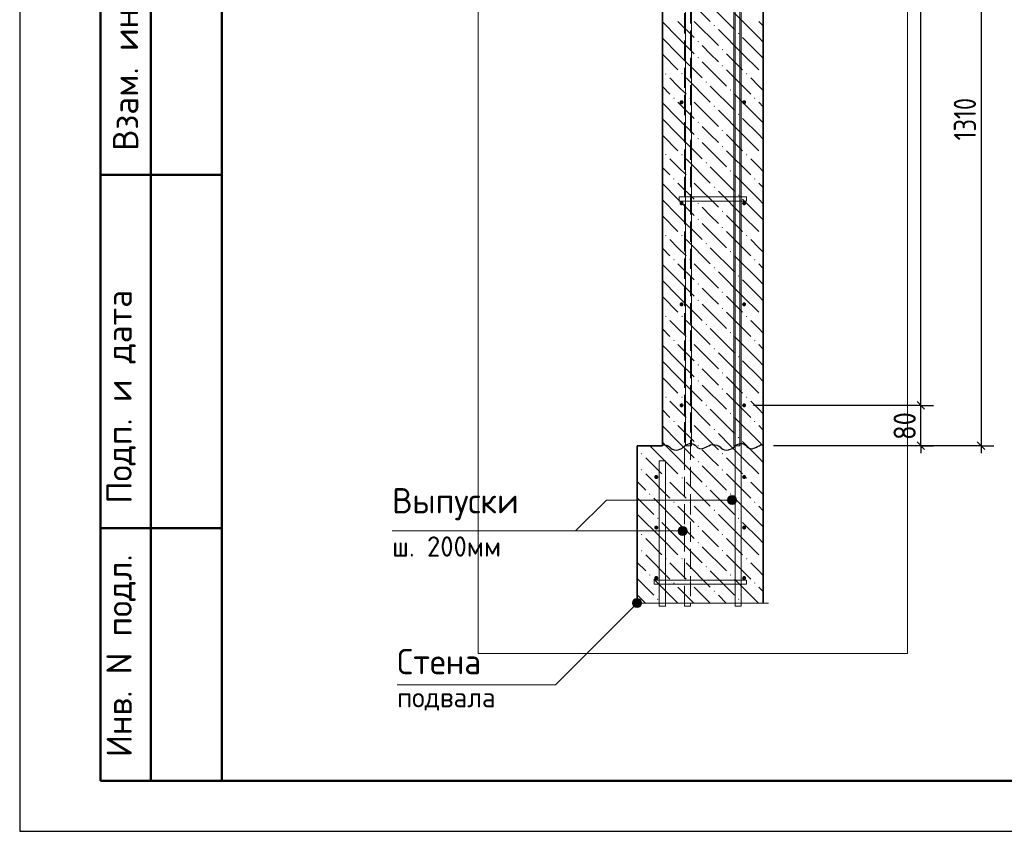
# Model space of a CAD drawing. Header units: millimetres. Extents: x 0 to 50400, y 0 to 35640.
# Tile 1 of 12: x 0 to 11699, y 0 to 9641. Entities that reach past the tile are written whole.
import ezdxf

# ---------------------------------------------------------------- set-up
doc = ezdxf.new("R2010")
doc.units = ezdxf.units.MM
doc.linetypes.add('______2', pattern=[324, 240, -84])
for name, color, linetype, lineweight in [('Standard', 7, 'Continuous', 25), ('Выпуски арматуры Г-обр.', 52, 'Continuous', 25), ('ЖБ Стена верхний уровень', 7, 'Continuous', 35), ('Позиционная метка диаметр_ шаг', 7, 'Continuous', 13), ('Позиционная метка линия выноска', 7, 'Continuous', 13), ('Примечания', 7, 'Continuous', 13)]:
    doc.layers.add(name, color=color, linetype=linetype, lineweight=lineweight)
doc.layers.add('Размерная выноска', color=7, linetype='Continuous')
for name, color, linetype, true_color in [('Стена фоновая арматура У1', 7, '______2', 0xa0a0a0), ('Стена фоновая арматура Х1', 7, '______2', 0xa0a0a0), ('Стена фоновая затяжка С-обр.', 7, '______2', 0xa0a0a0)]:
    doc.layers.add(name, color=color, linetype=linetype, true_color=true_color)
doc.styles.add('ISOCPEUR', font='txt')

msp = doc.modelspace()

# ---------------------------------------------------------------- hatches: boundary and pattern name
at = {"layer": 'ЖБ Стена верхний уровень', "linetype": 'Continuous', "lineweight": 18, "transparency": 33554687}
for points in [[(8246, 9573), (8254, 9581), (8262, 9573), (8254, 9565)], [(8534, 9477), (8542, 9485), (8550, 9477), (8542, 9469)], [(8054, 9381), (8062, 9389), (8070, 9381), (8062, 9373)], [(8342, 9285), (8350, 9293), (8358, 9285), (8350, 9277)], [(8054, 9189), (8062, 9197), (8070, 9189), (8062, 9181)], [(8342, 9093), (8350, 9101), (8358, 9093), (8350, 9085)], [(7670, 8997), (7678, 9005), (7686, 8997), (7678, 8989)], [(7862, 8997), (7870, 9005), (7878, 8997), (7870, 8989)], [(8150, 8901), (8158, 8909), (8166, 8901), (8158, 8893)], [(8630, 8997), (8638, 9005), (8646, 8997), (8638, 8989)], [(8822, 8997), (8830, 9005), (8836, 8998), (8836, 8996), (8830, 8989)], [(8438, 8805), (8446, 8813), (8454, 8805), (8446, 8797)], [(7766, 8709), (7774, 8717), (7782, 8709), (7774, 8701)], [(7958, 8709), (7966, 8717), (7974, 8709), (7966, 8701)], [(8726, 8709), (8734, 8717), (8742, 8709), (8734, 8701)], [(8246, 8613), (8254, 8621), (8262, 8613), (8254, 8605)], [(8054, 8421), (8062, 8429), (8070, 8421), (8062, 8413)], [(8534, 8517), (8542, 8525), (8550, 8517), (8542, 8509)], [(8342, 8325), (8350, 8333), (8358, 8325), (8350, 8317)], [(8054, 8229), (8062, 8237), (8070, 8229), (8062, 8221)], [(8342, 8133), (8350, 8141), (8358, 8133), (8350, 8125)], [(7670, 8037), (7678, 8045), (7686, 8037), (7678, 8029)], [(7862, 8037), (7870, 8045), (7878, 8037), (7870, 8029)], [(8630, 8037), (8638, 8045), (8646, 8037), (8638, 8029)], [(8822, 8037), (8830, 8045), (8836, 8038), (8836, 8036), (8830, 8029)], [(8150, 7941), (8158, 7949), (8166, 7941), (8158, 7933)], [(8438, 7845), (8446, 7853), (8454, 7845), (8446, 7837)], [(7766, 7749), (7774, 7757), (7782, 7749), (7774, 7741)], [(7958, 7749), (7966, 7757), (7974, 7749), (7966, 7741)], [(8726, 7749), (8734, 7757), (8742, 7749), (8734, 7741)], [(8246, 7653), (8254, 7661), (8262, 7653), (8254, 7645)], [(8534, 7557), (8542, 7565), (8550, 7557), (8542, 7549)], [(8054, 7461), (8062, 7469), (8070, 7461), (8062, 7453)], [(8342, 7365), (8350, 7373), (8358, 7365), (8350, 7357)], [(8054, 7269), (8062, 7277), (8070, 7269), (8062, 7261)], [(8342, 7173), (8350, 7181), (8358, 7173), (8350, 7165)], [(7670, 7077), (7678, 7085), (7686, 7077), (7678, 7069)], [(7862, 7077), (7870, 7085), (7878, 7077), (7870, 7069)], [(8630, 7077), (8638, 7085), (8646, 7077), (8638, 7069)], [(8822, 7077), (8830, 7085), (8836, 7078), (8836, 7076), (8830, 7069)], [(8150, 6981), (8158, 6989), (8166, 6981), (8158, 6973)], [(7766, 6789), (7774, 6797), (7782, 6789), (7774, 6781)], [(7958, 6789), (7966, 6797), (7974, 6789), (7966, 6781)], [(8438, 6885), (8446, 6893), (8454, 6885), (8446, 6877)], [(8726, 6789), (8734, 6797), (8742, 6789), (8734, 6781)], [(8246, 6693), (8254, 6701), (8262, 6693), (8254, 6685)], [(8534, 6597), (8542, 6605), (8550, 6597), (8542, 6589)], [(8054, 6501), (8062, 6509), (8070, 6501), (8062, 6493)], [(8342, 6405), (8350, 6413), (8358, 6405), (8350, 6397)], [(8054, 6309), (8062, 6317), (8070, 6309), (8062, 6301)], [(8342, 6213), (8350, 6221), (8358, 6213), (8350, 6205)], [(7670, 6117), (7678, 6125), (7686, 6117), (7678, 6109)], [(7862, 6117), (7870, 6125), (7878, 6117), (7870, 6109)], [(8630, 6117), (8638, 6125), (8646, 6117), (8638, 6109)], [(8822, 6117), (8830, 6125), (8836, 6118), (8836, 6116), (8830, 6109)], [(8150, 6021), (8158, 6029), (8166, 6021), (8158, 6013)], [(8438, 5925), (8446, 5933), (8454, 5925), (8446, 5917)], [(7766, 5829), (7774, 5837), (7782, 5829), (7774, 5821)], [(7958, 5829), (7966, 5837), (7974, 5829), (7966, 5821)], [(8246, 5733), (8254, 5741), (8262, 5733), (8254, 5725)], [(8726, 5829), (8734, 5837), (8742, 5829), (8734, 5821)], [(8534, 5637), (8542, 5645), (8550, 5637), (8542, 5629)], [(8054, 5541), (8062, 5549), (8070, 5541), (8062, 5533)], [(8342, 5445), (8350, 5453), (8358, 5445), (8350, 5437)], [(8054, 5349), (8062, 5357), (8070, 5349), (8062, 5341)], [(7670, 5157), (7678, 5165), (7686, 5157), (7678, 5149)], [(7862, 5157), (7870, 5165), (7878, 5157), (7870, 5149)], [(8342, 5253), (8350, 5261), (8358, 5253), (8350, 5245)], [(8630, 5157), (8638, 5165), (8646, 5157), (8638, 5149)], [(8822, 5157), (8830, 5165), (8836, 5158), (8836, 5156), (8830, 5149)], [(8150, 5061), (8158, 5069), (8166, 5061), (8158, 5053)], [(8438, 4965), (8446, 4973), (8454, 4965), (8446, 4957)], [(7766, 4869), (7774, 4877), (7782, 4869), (7774, 4861)], [(7958, 4869), (7966, 4877), (7974, 4869), (7966, 4861)], [(8726, 4869), (8734, 4877), (8742, 4869), (8734, 4861)], [(8246, 4773), (8254, 4781), (8262, 4773), (8254, 4765)], [(8534, 4677), (8542, 4685), (8550, 4677), (8542, 4669)], [(8054, 4581), (8062, 4589), (8070, 4581), (8069, 4580), (8055, 4580)], [(8069, 4580), (8062, 4573), (8055, 4580)], [(7382, 4485), (7390, 4493), (7398, 4485), (7390, 4477)], [(8342, 4485), (8350, 4493), (8358, 4485), (8350, 4477)], [(8054, 4389), (8062, 4397), (8070, 4389), (8062, 4381)], [(7382, 4293), (7390, 4301), (7398, 4293), (7390, 4285)], [(8342, 4293), (8350, 4301), (8358, 4293), (8350, 4285)], [(7670, 4197), (7678, 4205), (7686, 4197), (7678, 4189)], [(7862, 4197), (7870, 4205), (7878, 4197), (7870, 4189)], [(8150, 4101), (8158, 4109), (8166, 4101), (8158, 4093)], [(8630, 4197), (8638, 4205), (8646, 4197), (8638, 4189)], [(8822, 4197), (8830, 4205), (8836, 4198), (8836, 4196), (8830, 4189)], [(7478, 4005), (7486, 4013), (7494, 4005), (7486, 3997)], [(8438, 4005), (8446, 4013), (8454, 4005), (8446, 3997)], [(7766, 3909), (7774, 3917), (7782, 3909), (7774, 3901)], [(7958, 3909), (7966, 3917), (7974, 3909), (7966, 3901)], [(8726, 3909), (8734, 3917), (8742, 3909), (8734, 3901)], [(8246, 3813), (8254, 3821), (8262, 3813), (8254, 3805)], [(7574, 3717), (7582, 3725), (7590, 3717), (7582, 3709)], [(8054, 3621), (8062, 3629), (8070, 3621), (8062, 3613)], [(8534, 3717), (8542, 3725), (8550, 3717), (8542, 3709)], [(7382, 3525), (7390, 3533), (7398, 3525), (7390, 3517)], [(8342, 3525), (8350, 3533), (8358, 3525), (8350, 3517)], [(8054, 3429), (8062, 3437), (8070, 3429), (8062, 3421)], [(7382, 3333), (7390, 3341), (7398, 3333), (7390, 3325)], [(8342, 3333), (8350, 3341), (8358, 3333), (8350, 3325)], [(7670, 3237), (7678, 3245), (7686, 3237), (7678, 3229)], [(7862, 3237), (7870, 3245), (7878, 3237), (7870, 3229)], [(8630, 3237), (8638, 3245), (8646, 3237), (8638, 3229)], [(8822, 3237), (8830, 3245), (8836, 3238), (8836, 3236), (8830, 3229)], [(7478, 3045), (7486, 3053), (7494, 3045), (7486, 3037)], [(8150, 3141), (8158, 3149), (8166, 3141), (8158, 3133)], [(8438, 3045), (8446, 3053), (8454, 3045), (8446, 3037)], [(7766, 2949), (7774, 2957), (7782, 2949), (7774, 2941)], [(7958, 2949), (7966, 2957), (7974, 2949), (7966, 2941)], [(8726, 2949), (8734, 2957), (8742, 2949), (8734, 2941)], [(8246, 2853), (8254, 2861), (8262, 2853), (8254, 2845)], [(7574, 2757), (7582, 2765), (7590, 2757), (7582, 2749)], [(8534, 2757), (8542, 2765), (8550, 2757), (8542, 2749)]]:
    msp.add_hatch(color=7, dxfattribs=at).paths.add_polyline_path(points, flags=16)
at = {"layer": 'Позиционная метка линия выноска', "linetype": 'Continuous', "lineweight": 13, "transparency": 33554687}
for points in [[(8438, 3888), (8438, 3981), (8419, 3962)], [(8465, 3881), (8465, 3989), (8438, 3981)], [(8465, 3881), (8438, 3981), (8438, 3888)], [(8492, 3888), (8492, 3981), (8465, 3989)], [(8492, 3888), (8465, 3989), (8465, 3881)], [(8512, 3908), (8512, 3962), (8492, 3981)], [(8512, 3908), (8492, 3981), (8492, 3888)], [(8419, 3908), (8419, 3962), (8411, 3935)], [(8438, 3888), (8419, 3962), (8419, 3908)], [(8512, 3962), (8512, 3908), (8519, 3935)], [(7831, 3541), (7831, 3595), (7823, 3568)], [(7850, 3522), (7850, 3615), (7831, 3595)], [(7850, 3522), (7831, 3595), (7831, 3541)], [(7877, 3514), (7877, 3622), (7850, 3615)], [(7877, 3514), (7850, 3615), (7850, 3522)], [(7904, 3522), (7904, 3615), (7877, 3622)], [(7904, 3522), (7877, 3622), (7877, 3514)], [(7924, 3541), (7924, 3595), (7904, 3615)], [(7924, 3541), (7904, 3615), (7904, 3522)], [(7924, 3595), (7924, 3541), (7931, 3568)], [(7375, 2673), (7298, 2749), (7285, 2725)], [(7375, 2673), (7285, 2725), (7350, 2659)], [(7350, 2659), (7285, 2725), (7285, 2698)], [(7350, 2659), (7285, 2698), (7323, 2659)], [(7323, 2659), (7285, 2698), (7298, 2673)], [(7388, 2698), (7323, 2763), (7298, 2749)], [(7388, 2698), (7298, 2749), (7375, 2673)], [(7388, 2725), (7350, 2763), (7323, 2763)], [(7388, 2725), (7323, 2763), (7388, 2698)], [(7350, 2763), (7388, 2725), (7375, 2749)]]:
    msp.add_hatch(color=7, dxfattribs=at).paths.add_polyline_path(points)
at = {"layer": 'Стена фоновая арматура У1', "linetype": 'Continuous', "lineweight": 13, "transparency": 33554687}
for points in [[(7888, 8660), (7887, 8670), (7881, 8677), (7874, 8683), (7864, 8684), (7855, 8683), (7847, 8677), (7842, 8670), (7840, 8660), (7842, 8651), (7847, 8643), (7855, 8638), (7864, 8636), (7874, 8638), (7881, 8643), (7887, 8651)], [(8632, 8660), (8631, 8670), (8625, 8677), (8618, 8683), (8608, 8684), (8599, 8683), (8592, 8677), (8586, 8670), (8584, 8660), (8586, 8651), (8592, 8643), (8599, 8638), (8608, 8636), (8618, 8638), (8625, 8643), (8631, 8651)], [(7888, 7460), (7887, 7470), (7881, 7477), (7874, 7483), (7864, 7484), (7855, 7483), (7847, 7477), (7842, 7470), (7840, 7460), (7842, 7451), (7847, 7443), (7855, 7438), (7864, 7436), (7874, 7438), (7881, 7443), (7887, 7451)], [(8632, 7460), (8631, 7470), (8625, 7477), (8618, 7483), (8608, 7484), (8599, 7483), (8592, 7477), (8586, 7470), (8584, 7460), (8586, 7451), (8592, 7443), (8599, 7438), (8608, 7436), (8618, 7438), (8625, 7443), (8631, 7451)], [(7888, 6260), (7887, 6270), (7881, 6277), (7874, 6283), (7864, 6284), (7855, 6283), (7847, 6277), (7842, 6270), (7840, 6260), (7842, 6251), (7847, 6243), (7855, 6238), (7864, 6236), (7874, 6238), (7881, 6243), (7887, 6251)], [(8632, 6260), (8631, 6270), (8625, 6277), (8618, 6283), (8608, 6284), (8599, 6283), (8592, 6277), (8586, 6270), (8584, 6260), (8586, 6251), (8592, 6243), (8599, 6238), (8608, 6236), (8618, 6238), (8625, 6243), (8631, 6251)], [(7888, 5060), (7887, 5070), (7881, 5077), (7874, 5083), (7864, 5084), (7855, 5083), (7847, 5077), (7842, 5070), (7840, 5060), (7842, 5051), (7847, 5043), (7855, 5038), (7864, 5036), (7874, 5038), (7881, 5043), (7887, 5051)], [(8632, 5060), (8631, 5070), (8625, 5077), (8618, 5083), (8608, 5084), (8599, 5083), (8592, 5077), (8586, 5070), (8584, 5060), (8586, 5051), (8592, 5043), (8599, 5038), (8608, 5036), (8618, 5038), (8625, 5043), (8631, 5051)], [(7588, 4208), (7587, 4218), (7581, 4225), (7574, 4231), (7564, 4232), (7555, 4231), (7547, 4225), (7542, 4218), (7540, 4208), (7542, 4199), (7547, 4191), (7555, 4186), (7564, 4184), (7574, 4186), (7581, 4191), (7587, 4199)], [(8632, 4208), (8631, 4218), (8625, 4225), (8618, 4231), (8608, 4232), (8599, 4231), (8591, 4225), (8586, 4218), (8584, 4208), (8586, 4199), (8591, 4191), (8599, 4186), (8608, 4184), (8618, 4186), (8625, 4191), (8631, 4199)], [(7588, 3608), (7587, 3618), (7581, 3625), (7574, 3631), (7564, 3632), (7555, 3631), (7547, 3625), (7542, 3618), (7540, 3608), (7542, 3599), (7547, 3591), (7555, 3586), (7564, 3584), (7574, 3586), (7581, 3591), (7587, 3599)], [(8632, 3608), (8631, 3618), (8625, 3625), (8618, 3631), (8608, 3632), (8599, 3631), (8591, 3625), (8586, 3618), (8584, 3608), (8586, 3599), (8591, 3591), (8599, 3586), (8608, 3584), (8618, 3586), (8625, 3591), (8631, 3599)], [(7588, 3008), (7587, 3018), (7581, 3025), (7574, 3031), (7564, 3032), (7555, 3031), (7547, 3025), (7542, 3018), (7540, 3008), (7542, 2999), (7547, 2991), (7555, 2986), (7564, 2984), (7574, 2986), (7581, 2991), (7587, 2999)], [(8632, 3008), (8631, 3018), (8625, 3025), (8618, 3031), (8608, 3032), (8599, 3031), (8591, 3025), (8586, 3018), (8584, 3008), (8586, 2999), (8591, 2991), (8599, 2986), (8608, 2984), (8618, 2986), (8625, 2991), (8631, 2999)]]:
    msp.add_hatch(color=7, dxfattribs=at).paths.add_polyline_path(points)

# ---------------------------------------------------------------- linework, layer by layer
at = {"layer": 'Standard', "color": 7, "linetype": 'Continuous', "lineweight": 25, "transparency": 33554687}
for p, q in [((2400, 35040), (2400, 1270)), ((10752, 5015), (10662, 5105)), ((10752, 4535), (10662, 4625)), ((11378, 4625), (11468, 4535))]:
    msp.add_line(p, q, dxfattribs=at)
at = {"layer": 'Standard', "color": 7, "linetype": 'Continuous', "lineweight": -3, "transparency": 33554687}
for p, q in [((10707, 5060), (10707, 29060)), ((11423, 12440), (11423, 4580)), ((10707, 5060), (10557, 5060)), ((10707, 5060), (10857, 5060)), ((10707, 4580), (10707, 5060)), ((11423, 4580), (8956, 4580)), ((10707, 4580), (10557, 4580)), ((10707, 4580), (10857, 4580)), ((10707, 4580), (10707, 4580)), ((10707, 4580), (10707, 4490)), ((11423, 4580), (11273, 4580)), ((11423, 4580), (11573, 4580)), ((11423, 4580), (11423, 4490))]:
    msp.add_line(p, q, dxfattribs=at)
at = {"layer": 'Standard', "color": 7, "linetype": 'Continuous', "lineweight": 50, "transparency": 33554687}
for p, q in [((960, 600), (960, 10800)), ((960, 600), (960, 10800)), ((1560, 600), (1560, 10800)), ((960, 7800), (2400, 7800)), ((960, 3600), (2400, 3600)), ((2400, 600), (960, 600))]:
    msp.add_line(p, q, dxfattribs=at)
at = {"layer": 'Standard', "color": 7, "linetype": 'Continuous', "lineweight": 25, "transparency": 33554687}
msp.add_lwpolyline([(0, 0), (50400, 0), (50400, 35640), (0, 35640), (0, 0)], close=True, dxfattribs=at)
at = {"layer": 'Standard', "color": 7, "linetype": 'Continuous', "lineweight": 13, "transparency": 33554687}
msp.add_lwpolyline([(50400, 35640), (0, 35640), (0, 0), (50400, 0), (50400, 35640)], dxfattribs=at)
at = {"layer": 'Standard', "color": 7, "linetype": 'Continuous', "lineweight": 50, "transparency": 33554687}
msp.add_lwpolyline([(2400, 35040), (49800, 35040), (49800, 600), (2400, 600), (2400, 35040)], close=True, dxfattribs=at)
at = {"layer": 'Standard', "color": 254, "linetype": 'Continuous', "lineweight": 13, "true_color": 0xc4c4ff, "transparency": 33554687}
msp.add_lwpolyline([(5449, 2111), (10549, 2111), (10549, 33542), (5449, 33542), (5449, 2111)], dxfattribs=at)
at = {"layer": 'Standard', "color": 7, "linetype": 'Continuous', "lineweight": -3, "transparency": 33554687}
msp.add_lwpolyline([(10707, 5060), (10687, 5060), (10687, 5060), (10687, 5060), (10687, 5060), (10687, 5060), (10687, 5060), (8719, 5060)], dxfattribs=at)
at = {"layer": 'Выпуски арматуры Г-обр.', "color": 251, "linetype": '______2', "lineweight": 13, "true_color": 0x656565, "transparency": 33554687}
msp.add_lwpolyline([(7972, 11780), (7972, 2675), (7900, 2675), (7900, 11780), (7972, 11780)], dxfattribs=at)
at = {"layer": 'ЖБ Стена верхний уровень', "color": 7, "linetype": 'Continuous', "lineweight": 35, "transparency": 33554687}
for p, q in [((7636, 12440), (7636, 4580)), ((8836, 4580), (8836, 12440)), ((7336, 4580), (7336, 2711)), ((7636, 4580), (7336, 4580)), ((8836, 2711), (8836, 4580))]:
    msp.add_line(p, q, dxfattribs=at)
at = {"layer": 'ЖБ Стена верхний уровень', "color": 9, "linetype": 'Continuous', "lineweight": 18, "true_color": 0xc7c7c7, "transparency": 33554687}
for p, q in [((7918, 9909), (8206, 9621)), ((8206, 9813), (8494, 9525)), ((8782, 9429), (8494, 9717)), ((7822, 9429), (7636, 9615)), ((7822, 9621), (8014, 9429)), ((8014, 9621), (8302, 9333)), ((8782, 9621), (8836, 9567)), ((8590, 9237), (8302, 9525)), ((7636, 9423), (7822, 9237)), ((7822, 9429), (8014, 9237)), ((8590, 9429), (8782, 9237)), ((8782, 9429), (8836, 9375)), ((8206, 9237), (8110, 9333)), ((7636, 9231), (7822, 9045)), ((7822, 9237), (8110, 8949)), ((8110, 9141), (8398, 8853)), ((8302, 9141), (8206, 9237)), ((8398, 9237), (8590, 9045)), ((8590, 9237), (8782, 9045)), ((8782, 9237), (8836, 9183)), ((8398, 9045), (8686, 8757)), ((7822, 8853), (7726, 8949)), ((7918, 8949), (8206, 8661)), ((8782, 8853), (8686, 8949)), ((7636, 8847), (7726, 8757)), ((7918, 8757), (7822, 8853)), ((8206, 8853), (8494, 8565)), ((8836, 8799), (8782, 8853)), ((7822, 8661), (8014, 8469)), ((8014, 8661), (8302, 8373)), ((8782, 8469), (8494, 8757)), ((8782, 8661), (8836, 8607)), ((7822, 8469), (7636, 8655)), ((8590, 8277), (8302, 8565)), ((7636, 8463), (7822, 8277)), ((7822, 8469), (8014, 8277)), ((8590, 8469), (8782, 8277)), ((8782, 8469), (8836, 8415)), ((8206, 8277), (8110, 8373)), ((7636, 8271), (7822, 8085)), ((7822, 8277), (8110, 7989)), ((8302, 8181), (8206, 8277)), ((8398, 8277), (8590, 8085)), ((8590, 8277), (8782, 8085)), ((8782, 8277), (8836, 8223)), ((8110, 8181), (8398, 7893)), ((8398, 8085), (8686, 7797)), ((7822, 7893), (7726, 7989)), ((7918, 7989), (8206, 7701)), ((8782, 7893), (8686, 7989)), ((7636, 7887), (7726, 7797)), ((7918, 7797), (7822, 7893)), ((8206, 7893), (8494, 7605)), ((8836, 7839), (8782, 7893)), ((8782, 7509), (8494, 7797)), ((7822, 7509), (7636, 7695)), ((7822, 7701), (8014, 7509)), ((8014, 7701), (8302, 7413)), ((8590, 7317), (8302, 7605)), ((8782, 7701), (8836, 7647)), ((7636, 7503), (7822, 7317)), ((7822, 7509), (8014, 7317)), ((8590, 7509), (8782, 7317)), ((8782, 7509), (8836, 7455)), ((8206, 7317), (8110, 7413)), ((7636, 7311), (7822, 7125)), ((7822, 7317), (8110, 7029)), ((8302, 7221), (8206, 7317)), ((8398, 7317), (8590, 7125)), ((8590, 7317), (8782, 7125)), ((8782, 7317), (8836, 7263)), ((8110, 7221), (8398, 6933)), ((7822, 6933), (7726, 7029)), ((7918, 7029), (8206, 6741)), ((8398, 7125), (8686, 6837)), ((8782, 6933), (8686, 7029)), ((7636, 6927), (7726, 6837)), ((7918, 6837), (7822, 6933)), ((8206, 6933), (8494, 6645)), ((8836, 6879), (8782, 6933)), ((8782, 6549), (8494, 6837)), ((7822, 6549), (7636, 6735)), ((7822, 6741), (8014, 6549)), ((8014, 6741), (8302, 6453)), ((8782, 6741), (8836, 6687)), ((8590, 6357), (8302, 6645)), ((7636, 6543), (7822, 6357)), ((7822, 6549), (8014, 6357)), ((8206, 6357), (8110, 6453)), ((8590, 6549), (8782, 6357)), ((8782, 6549), (8836, 6495)), ((7636, 6351), (7822, 6165)), ((7822, 6357), (8110, 6069)), ((8302, 6261), (8206, 6357)), ((8398, 6357), (8590, 6165)), ((8590, 6357), (8782, 6165)), ((8782, 6357), (8836, 6303)), ((8110, 6261), (8398, 5973)), ((8398, 6165), (8686, 5877)), ((7822, 5973), (7726, 6069)), ((7918, 5877), (7822, 5973)), ((7918, 6069), (8206, 5781)), ((8206, 5973), (8494, 5685)), ((8782, 5973), (8686, 6069)), ((8836, 5919), (8782, 5973)), ((7636, 5967), (7726, 5877)), ((8782, 5589), (8494, 5877)), ((7822, 5589), (7636, 5775)), ((7822, 5781), (8014, 5589)), ((8014, 5781), (8302, 5493)), ((8782, 5781), (8836, 5727)), ((8590, 5397), (8302, 5685)), ((7636, 5583), (7822, 5397)), ((7822, 5589), (8014, 5397)), ((8590, 5589), (8782, 5397)), ((8782, 5589), (8836, 5535)), ((7636, 5391), (7822, 5205)), ((7822, 5397), (8110, 5109)), ((8206, 5397), (8110, 5493)), ((8302, 5301), (8206, 5397)), ((8398, 5397), (8590, 5205)), ((8590, 5397), (8782, 5205)), ((8782, 5397), (8836, 5343)), ((8110, 5301), (8398, 5013)), ((8398, 5205), (8686, 4917)), ((7822, 5013), (7726, 5109)), ((7918, 5109), (8206, 4821)), ((8782, 5013), (8686, 5109)), ((7636, 5007), (7726, 4917)), ((7918, 4917), (7822, 5013)), ((8206, 5013), (8494, 4725)), ((8782, 4629), (8494, 4917)), ((8836, 4959), (8782, 5013)), ((7822, 4629), (7636, 4815)), ((7822, 4821), (8014, 4629)), ((8014, 4821), (8255, 4580)), ((8782, 4821), (8836, 4767)), ((8447, 4580), (8302, 4725)), ((7630, 4437), (7487, 4580)), ((7636, 4623), (7679, 4580)), ((7679, 4580), (7822, 4437)), ((7822, 4629), (7871, 4580)), ((7871, 4580), (8014, 4437)), ((8255, 4580), (8302, 4533)), ((8590, 4437), (8447, 4580)), ((8590, 4629), (8639, 4580)), ((8639, 4580), (8782, 4437)), ((8782, 4629), (8831, 4580)), ((8831, 4580), (8836, 4575)), ((7336, 4539), (7342, 4533)), ((8206, 4437), (8110, 4533)), ((7342, 4341), (7336, 4347)), ((7438, 4437), (7630, 4245)), ((7630, 4437), (7822, 4245)), ((7822, 4437), (8110, 4149)), ((8110, 4341), (8398, 4053)), ((8302, 4341), (8206, 4437)), ((8398, 4437), (8590, 4245)), ((8590, 4437), (8782, 4245)), ((8782, 4437), (8836, 4383)), ((7438, 4245), (7726, 3957)), ((8398, 4245), (8686, 3957)), ((7336, 4155), (7438, 4053)), ((7822, 4053), (7726, 4149)), ((7918, 4149), (8206, 3861)), ((8782, 4053), (8686, 4149)), ((7918, 3957), (7822, 4053)), ((8206, 4053), (8494, 3765)), ((8836, 3999), (8782, 4053)), ((7336, 3963), (7534, 3765)), ((7822, 3669), (7534, 3957)), ((7822, 3861), (8014, 3669)), ((8014, 3861), (8302, 3573)), ((8782, 3669), (8494, 3957)), ((8782, 3861), (8836, 3807)), ((7630, 3477), (7342, 3765)), ((8590, 3477), (8302, 3765)), ((7630, 3669), (7822, 3477)), ((7822, 3669), (8014, 3477)), ((8590, 3669), (8782, 3477)), ((8782, 3669), (8836, 3615)), ((7336, 3579), (7342, 3573)), ((8206, 3477), (8110, 3573)), ((7438, 3477), (7630, 3285)), ((7630, 3477), (7822, 3285)), ((7822, 3477), (8110, 3189)), ((8302, 3381), (8206, 3477)), ((8398, 3477), (8590, 3285)), ((8590, 3477), (8782, 3285)), ((8782, 3477), (8836, 3423)), ((7342, 3381), (7336, 3387)), ((7438, 3285), (7726, 2997)), ((8110, 3381), (8398, 3093)), ((8398, 3285), (8686, 2997)), ((7336, 3195), (7438, 3093)), ((7822, 3093), (7726, 3189)), ((7918, 3189), (8206, 2901)), ((8782, 3093), (8686, 3189)), ((7918, 2997), (7822, 3093)), ((8206, 3093), (8494, 2805)), ((8836, 3039), (8782, 3093)), ((7336, 3003), (7534, 2805)), ((7820, 2711), (7534, 2997)), ((8780, 2711), (8494, 2997)), ((7822, 2901), (8012, 2711)), ((8014, 2901), (8204, 2711)), ((8782, 2901), (8836, 2847)), ((7436, 2711), (7342, 2805)), ((8396, 2711), (8302, 2805))]:
    msp.add_line(p, q, dxfattribs=at)
at = {"layer": 'Позиционная метка линия выноска', "color": 7, "linetype": 'Continuous', "lineweight": 13, "transparency": 33554687}
for p, q in [((8465, 3989), (8465, 3989)), ((8411, 3935), (8411, 3935)), ((8465, 3881), (8465, 3881)), ((8519, 3935), (8519, 3935)), ((7823, 3568), (7823, 3568)), ((7877, 3622), (7877, 3622)), ((7877, 3514), (7877, 3514)), ((7931, 3568), (7931, 3568)), ((7298, 2749), (7298, 2749)), ((7375, 2749), (7375, 2749)), ((7298, 2673), (7298, 2673)), ((7375, 2673), (7375, 2673))]:
    msp.add_line(p, q, dxfattribs=at)
for points in [[(8465, 3935), (6972, 3935), (6605, 3568)], [(7877, 3568), (7228, 3568), (4426, 3568)], [(7336, 2711), (6365, 1740), (4485, 1740)]]:
    msp.add_lwpolyline(points, dxfattribs=at)
for centre in [(8465, 3935), (7877, 3568), (7336, 2711)]:
    msp.add_circle(centre, 54, dxfattribs=at)
at = {"layer": 'Примечания', "color": 7, "linetype": 'Continuous', "lineweight": 25, "transparency": 33554687}
msp.add_line((8836, 4591), (8836, 4591), dxfattribs=at)
for points in [[(7636, 4591), (7659, 4591), (7683, 4588), (7704, 4580), (7722, 4567), (7737, 4551), (7754, 4538), (7776, 4530), (7800, 4526), (7823, 4531), (7845, 4539), (7866, 4549), (7884, 4562), (7900, 4575), (7917, 4589), (7938, 4600), (7960, 4606), (7984, 4605), (8008, 4599), (8025, 4586), (8041, 4571), (8058, 4557), (8078, 4547), (8102, 4545), (8125, 4550), (8146, 4559), (8167, 4570), (8188, 4580), (8208, 4589), (8232, 4594), (8236, 4594)], [(8236, 4591), (8259, 4591), (8283, 4588), (8304, 4580), (8322, 4567), (8337, 4551), (8354, 4538), (8376, 4530), (8400, 4526), (8423, 4531), (8445, 4539), (8466, 4549), (8484, 4562), (8500, 4575), (8517, 4589), (8538, 4600), (8560, 4606), (8584, 4605), (8608, 4599), (8625, 4586), (8641, 4571), (8658, 4557), (8678, 4547), (8702, 4545), (8725, 4550), (8746, 4559), (8767, 4570), (8788, 4580), (8808, 4589), (8832, 4594), (8836, 4594)]]:
    msp.add_lwpolyline(points, dxfattribs=at)
at = {"layer": 'Размерная выноска', "color": 7, "linetype": 'Continuous', "lineweight": 13, "transparency": 33554687}
msp.add_line((8896, 2711), (7276, 2711), dxfattribs=at)
at = {"layer": 'Стена фоновая арматура Х1', "color": 7, "linetype": 'Continuous', "lineweight": 18, "transparency": 33554687}
for points in [[(7910, 4580), (7910, 32978), (7982, 32978), (7982, 4580), (7910, 4580)], [(8486, 4580), (8486, 32978), (8558, 32978), (8558, 4580), (8486, 4580)], [(8500, 2675), (8500, 11780), (8572, 11780), (8572, 2675), (8500, 2675)], [(7600, 2675), (7600, 4400), (7672, 4400), (7672, 2675), (7600, 2675)]]:
    msp.add_lwpolyline(points, dxfattribs=at)
at = {"layer": 'Стена фоновая затяжка С-обр.', "color": 98, "linetype": 'Continuous', "lineweight": 13, "true_color": 0x005000, "transparency": 33554687}
for points in [[(8635, 7487), (7837, 7487), (7837, 7535), (8635, 7535), (8635, 7487)], [(8635, 2936), (7537, 2936), (7537, 2984), (8635, 2984), (8635, 2936)]]:
    msp.add_lwpolyline(points, dxfattribs=at)

# ---------------------------------------------------------------- texts
at = {"layer": 'Standard', "color": 7, "linetype": 'Continuous', "lineweight": 50, "transparency": 33554687, "char_height": 300, "attachment_point": 7, "rotation": 90, "style": 'ISOCPEUR'}
for s, insert, width in [('\\A1;{\\fISOCPEUR|i0|b0;\\H300.000000;\\W1.000000;\\C7;Взам. инв.N}\\P', (1408, 8083), 2290.92), ('\\A1;{\\fISOCPEUR|i0|b0;\\H300.000000;\\W1.000000;\\C7;Подп. и дата}\\P', (1379, 3891), 2636.47), ('\\A1;{\\fISOCPEUR|i0|b0;\\H300.000000;\\W1.000000;\\C7;Инв. N подл.}\\P', (1379, 881), 2426.15)]:
    msp.add_mtext(s, dxfattribs=dict(at, insert=insert, width=width))
at = {"layer": 'Standard', "color": 7, "linetype": 'Continuous', "lineweight": 25, "transparency": 33554687, "char_height": 264, "attachment_point": 7, "rotation": 90, "style": 'ISOCPEUR'}
for s, insert, width in [('\\W0.80;1310', (11363, 8207), 738.86), ('\\W0.87;80', (10647, 4649), 484.73)]:
    msp.add_mtext(s, dxfattribs=dict(at, insert=insert, width=width))
at = {"layer": 'Позиционная метка диаметр_ шаг', "color": 7, "linetype": 'Continuous', "lineweight": 25, "transparency": 33554687, "attachment_point": 7, "style": 'ISOCPEUR'}
for s, insert, char_height, width in [('\\W0.96;Выпуски', (4426, 3695), 300, 1643.32), ('\\W0.96;ш. 200мм', (4426, 3263), 240, 1435.06), ('\\W0.95;Стена', (4485, 1866), 300, 1281.75), ('\\W0.96;подвала', (4485, 1434), 240, 1338.54)]:
    msp.add_mtext(s, dxfattribs=dict(at, insert=insert, char_height=char_height, width=width))

doc.saveas('drawing.dxf')
